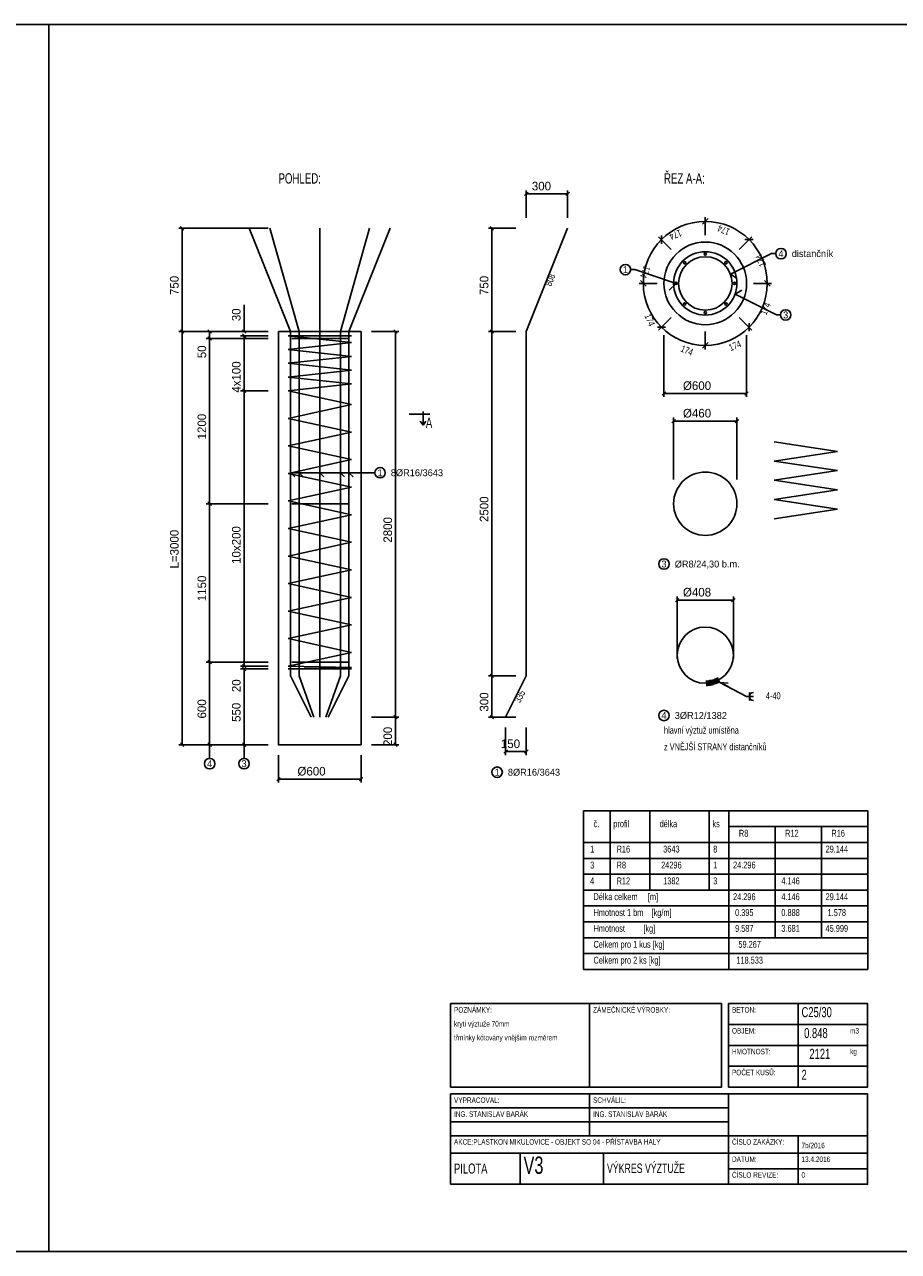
# Model space of a CAD drawing. Extents: x -366 to 24834, y -8364 to 546.
# Tile 3 of 4: x 12058 to 18406, y -8364 to 546. Entities that reach past the tile are written whole.
import ezdxf
from ezdxf.enums import TextEntityAlignment as Align

# ---------------------------------------------------------------- set-up
doc = ezdxf.new("R2010")
doc.units = 0
doc.header["$MEASUREMENT"] = 0
for name, color, linetype in [('ARMATURA', 7, 'Continuous'), ('KOTY', 7, 'Continuous'), ('POPIS', 7, 'Continuous'), ('RAZITKO', 7, 'Continuous'), ('TRMINKY', 7, 'Continuous'), ('TVAR', 7, 'Continuous')]:
    doc.layers.add(name, color=color, linetype=linetype)
doc.dimstyles.get("Standard").update_dxf_attribs({"dimscale": 25, "dimtxt": 2.5, "dimasz": 1, "dimexe": 1, "dimexo": 3, "dimgap": 1, "dimtad": 1, "dimdec": 0, "dimzin": 0, "dimdsep": 46, "dimtxsty": 'Standard', "dimblk": 'OBLIQUE', "dimcen": 1, "dimclrd": 256, "dimclre": 256, "dimclrt": 256, "dimadec": 0, "dimazin": 0, "dimtfac": 1, "dimtdec": 0, "dimtofl": 0, "dimtmove": 0, "dimatfit": 3, "dimldrblk": 'OBLIQUE', "dimfxl": 0, "dimtolj": 1, "dimtzin": 0, "dimlwd": -1, "dimlwe": -1, "dimarcsym": 0})

# ---------------------------------------------------------------- blocks, each defined once
blk = doc.blocks.new('_Oblique')
at = {"color": 0, "linetype": 'ByBlock', "lineweight": -2}
blk.add_line((-0.5, -0.5), (0.5, 0.5), dxfattribs=at)
blk = doc.blocks.new('*D95')
at = {"layer": 'Defpoints', "color": 0, "linetype": 'Continuous'}
for p in [(17207, -3634), (16799, -4134), (17207, -4134)]:
    blk.add_point(p, dxfattribs=at)
at = {"layer": 'KOTY', "linetype": 'Continuous'}
for p, q in [((16799, -4059), (16799, -3609)), ((16799, -3634), (17207, -3634)), ((17207, -4059), (17207, -3609))]:
    blk.add_line(p, q, dxfattribs=at)
at = {"layer": 'KOTY', "linetype": 'Continuous', "xscale": 25, "yscale": 25, "zscale": 25, "rotation": 180}
blk.add_blockref('_Oblique', (16799, -3634), dxfattribs=at)
at = {"layer": 'KOTY', "linetype": 'Continuous', "xscale": 25, "yscale": 25, "zscale": 25}
blk.add_blockref('_Oblique', (17207, -3634), dxfattribs=at)
at = {"layer": 'KOTY', "linetype": 'Continuous', "insert": (16943, -3577.75), "char_height": 62.5, "attachment_point": 5}
blk.add_mtext('\\A1;{%%C408}', dxfattribs=at)
blk = doc.blocks.new('*D96')
at = {"layer": 'Defpoints', "color": 0, "linetype": 'Continuous'}
for p in [(13903, -1684), (13403, -1734), (13903, -1734)]:
    blk.add_point(p, dxfattribs=at)
at = {"layer": 'KOTY', "linetype": 'Continuous'}
for p, q in [((13828, -1684), (13378, -1684)), ((13403, -1684), (13403, -1734)), ((13828, -1734), (13378, -1734)), ((13403, -1734), (13403, -1902.75))]:
    blk.add_line(p, q, dxfattribs=at)
at = {"layer": 'KOTY', "linetype": 'Continuous', "xscale": 25, "yscale": 25, "zscale": 25}
for p, rotation in [((13403, -1684), 90), ((13403, -1734), 270)]:
    blk.add_blockref('_Oblique', p, dxfattribs=dict(at, rotation=rotation))
at = {"layer": 'KOTY', "linetype": 'Continuous', "insert": (13346.75, -1830.875), "char_height": 62.5, "attachment_point": 5, "rotation": 90}
blk.add_mtext('\\A1;{50}', dxfattribs=at)
blk = doc.blocks.new('*D97')
at = {"layer": 'Defpoints', "color": 0, "linetype": 'Continuous'}
for p in [(13903, -1734), (13403, -2934), (13903, -2934)]:
    blk.add_point(p, dxfattribs=at)
at = {"layer": 'KOTY', "linetype": 'Continuous'}
for p, q in [((13828, -1734), (13378, -1734)), ((13403, -1734), (13403, -2934)), ((13828, -2934), (13378, -2934))]:
    blk.add_line(p, q, dxfattribs=at)
at = {"layer": 'KOTY', "linetype": 'Continuous', "xscale": 25, "yscale": 25, "zscale": 25}
for p, rotation in [((13403, -1734), 90), ((13403, -2934), 270)]:
    blk.add_blockref('_Oblique', p, dxfattribs=dict(at, rotation=rotation))
at = {"layer": 'KOTY', "linetype": 'Continuous', "insert": (13346.75, -2374), "char_height": 62.5, "attachment_point": 5, "rotation": 90}
blk.add_mtext('\\A1;{1200}', dxfattribs=at)
blk = doc.blocks.new('*D98')
at = {"layer": 'Defpoints', "color": 0, "linetype": 'Continuous'}
for p in [(13903, -2934), (13403, -4084), (13903, -4084)]:
    blk.add_point(p, dxfattribs=at)
at = {"layer": 'KOTY', "linetype": 'Continuous'}
for p, q in [((13828, -2934), (13378, -2934)), ((13403, -2934), (13403, -4084)), ((13828, -4084), (13378, -4084))]:
    blk.add_line(p, q, dxfattribs=at)
at = {"layer": 'KOTY', "linetype": 'Continuous', "xscale": 25, "yscale": 25, "zscale": 25}
for p, rotation in [((13403, -2934), 90), ((13403, -4084), 270)]:
    blk.add_blockref('_Oblique', p, dxfattribs=dict(at, rotation=rotation))
at = {"layer": 'KOTY', "linetype": 'Continuous', "insert": (13346.75, -3549), "char_height": 62.5, "attachment_point": 5, "rotation": 90}
blk.add_mtext('\\A1;{1150}', dxfattribs=at)
blk = doc.blocks.new('*D99')
at = {"layer": 'Defpoints', "color": 0, "linetype": 'Continuous'}
for p in [(13903, -4084), (13403, -4684), (13903, -4684)]:
    blk.add_point(p, dxfattribs=at)
at = {"layer": 'KOTY', "linetype": 'Continuous'}
for p, q in [((13828, -4084), (13378, -4084)), ((13403, -4084), (13403, -4684)), ((13828, -4684), (13378, -4684))]:
    blk.add_line(p, q, dxfattribs=at)
at = {"layer": 'KOTY', "linetype": 'Continuous', "xscale": 25, "yscale": 25, "zscale": 25}
for p, rotation in [((13403, -4084), 90), ((13403, -4684), 270)]:
    blk.add_blockref('_Oblique', p, dxfattribs=dict(at, rotation=rotation))
at = {"layer": 'KOTY', "linetype": 'Continuous', "insert": (13346.75, -4424), "char_height": 62.5, "attachment_point": 5, "rotation": 90}
blk.add_mtext('\\A1;{600}', dxfattribs=at)
blk = doc.blocks.new('*D100')
at = {"layer": 'Defpoints', "color": 0, "linetype": 'Continuous'}
for p in [(17233, -2334), (16773, -2834), (17233, -2834)]:
    blk.add_point(p, dxfattribs=at)
at = {"layer": 'KOTY', "linetype": 'Continuous'}
for p, q in [((16773, -2759), (16773, -2309)), ((17233, -2759), (17233, -2309)), ((16773, -2334), (17233, -2334))]:
    blk.add_line(p, q, dxfattribs=at)
at = {"layer": 'KOTY', "linetype": 'Continuous', "xscale": 25, "yscale": 25, "zscale": 25, "rotation": 180}
blk.add_blockref('_Oblique', (16773, -2334), dxfattribs=at)
at = {"layer": 'KOTY', "linetype": 'Continuous', "xscale": 25, "yscale": 25, "zscale": 25}
blk.add_blockref('_Oblique', (17233, -2334), dxfattribs=at)
at = {"layer": 'KOTY', "linetype": 'Continuous', "insert": (16943, -2277.75), "char_height": 62.5, "attachment_point": 5}
blk.add_mtext('\\A1;{%%C460}', dxfattribs=at)
blk = doc.blocks.new('*D101')
at = {"layer": 'Defpoints', "color": 0, "linetype": 'Continuous'}
for p in [(16703, -1634), (17303, -1634), (17303, -2134)]:
    blk.add_point(p, dxfattribs=at)
at = {"layer": 'KOTY', "linetype": 'Continuous'}
for p, q in [((16703, -1709), (16703, -2159)), ((17303, -1709), (17303, -2159)), ((16703, -2134), (17303, -2134))]:
    blk.add_line(p, q, dxfattribs=at)
at = {"layer": 'KOTY', "linetype": 'Continuous', "xscale": 25, "yscale": 25, "zscale": 25, "rotation": 180}
blk.add_blockref('_Oblique', (16703, -2134), dxfattribs=at)
at = {"layer": 'KOTY', "linetype": 'Continuous', "xscale": 25, "yscale": 25, "zscale": 25}
blk.add_blockref('_Oblique', (17303, -2134), dxfattribs=at)
at = {"layer": 'KOTY', "linetype": 'Continuous', "insert": (16943, -2077.75), "char_height": 62.5, "attachment_point": 5}
blk.add_mtext('\\A1;{%%C600}', dxfattribs=at)
blk = doc.blocks.new('*D102')
at = {"layer": 'Defpoints', "color": 0, "linetype": 'Continuous'}
for p in [(15553, -4484), (15703, -4484), (15703, -4734)]:
    blk.add_point(p, dxfattribs=at)
at = {"layer": 'KOTY', "linetype": 'Continuous'}
for p, q in [((15553, -4559), (15553, -4759)), ((15703, -4559), (15703, -4759)), ((15553, -4734), (15703, -4734))]:
    blk.add_line(p, q, dxfattribs=at)
at = {"layer": 'KOTY', "linetype": 'Continuous', "xscale": 25, "yscale": 25, "zscale": 25, "rotation": 180}
blk.add_blockref('_Oblique', (15553, -4734), dxfattribs=at)
at = {"layer": 'KOTY', "linetype": 'Continuous', "xscale": 25, "yscale": 25, "zscale": 25}
blk.add_blockref('_Oblique', (15703, -4734), dxfattribs=at)
at = {"layer": 'KOTY', "linetype": 'Continuous', "insert": (15588, -4677.75), "char_height": 62.5, "attachment_point": 5}
blk.add_mtext('\\A1;{150}', dxfattribs=at)
blk = doc.blocks.new('*D103')
at = {"layer": 'Defpoints', "color": 0, "linetype": 'Continuous'}
for p in [(16003, -684), (15703, -934), (16003, -934)]:
    blk.add_point(p, dxfattribs=at)
at = {"layer": 'KOTY', "linetype": 'Continuous'}
for p, q in [((15703, -859), (15703, -659)), ((15703, -684), (16003, -684)), ((16003, -859), (16003, -659))]:
    blk.add_line(p, q, dxfattribs=at)
at = {"layer": 'KOTY', "linetype": 'Continuous', "xscale": 25, "yscale": 25, "zscale": 25, "rotation": 180}
blk.add_blockref('_Oblique', (15703, -684), dxfattribs=at)
at = {"layer": 'KOTY', "linetype": 'Continuous', "xscale": 25, "yscale": 25, "zscale": 25}
blk.add_blockref('_Oblique', (16003, -684), dxfattribs=at)
at = {"layer": 'KOTY', "linetype": 'Continuous', "insert": (15813, -627.75), "char_height": 62.5, "attachment_point": 5}
blk.add_mtext('\\A1;{300}', dxfattribs=at)
blk = doc.blocks.new('*D104')
at = {"layer": 'Defpoints', "color": 0, "linetype": 'Continuous'}
for p in [(15703, -934), (15453, -1684), (15703, -1684)]:
    blk.add_point(p, dxfattribs=at)
at = {"layer": 'KOTY', "linetype": 'Continuous'}
for p, q in [((15628, -934), (15428, -934)), ((15453, -934), (15453, -1684)), ((15628, -1684), (15428, -1684))]:
    blk.add_line(p, q, dxfattribs=at)
at = {"layer": 'KOTY', "linetype": 'Continuous', "xscale": 25, "yscale": 25, "zscale": 25}
for p, rotation in [((15453, -934), 90), ((15453, -1684), 270)]:
    blk.add_blockref('_Oblique', p, dxfattribs=dict(at, rotation=rotation))
at = {"layer": 'KOTY', "linetype": 'Continuous', "insert": (15396.75, -1349), "char_height": 62.5, "attachment_point": 5, "rotation": 90}
blk.add_mtext('\\A1;{750}', dxfattribs=at)
blk = doc.blocks.new('*D105')
at = {"layer": 'Defpoints', "color": 0, "linetype": 'Continuous'}
for p in [(15703, -1684), (15453, -4184), (15703, -4184)]:
    blk.add_point(p, dxfattribs=at)
at = {"layer": 'KOTY', "linetype": 'Continuous'}
for p, q in [((15628, -1684), (15428, -1684)), ((15453, -1684), (15453, -4184)), ((15628, -4184), (15428, -4184))]:
    blk.add_line(p, q, dxfattribs=at)
at = {"layer": 'KOTY', "linetype": 'Continuous', "xscale": 25, "yscale": 25, "zscale": 25}
for p, rotation in [((15453, -1684), 90), ((15453, -4184), 270)]:
    blk.add_blockref('_Oblique', p, dxfattribs=dict(at, rotation=rotation))
at = {"layer": 'KOTY', "linetype": 'Continuous', "insert": (15396.75, -2974), "char_height": 62.5, "attachment_point": 5, "rotation": 90}
blk.add_mtext('\\A1;{2500}', dxfattribs=at)
blk = doc.blocks.new('*D106')
at = {"layer": 'Defpoints', "color": 0, "linetype": 'Continuous'}
for p in [(15703, -4184), (15453, -4484), (15703, -4484)]:
    blk.add_point(p, dxfattribs=at)
at = {"layer": 'KOTY', "linetype": 'Continuous'}
for p, q in [((15628, -4184), (15428, -4184)), ((15453, -4184), (15453, -4484)), ((15628, -4484), (15428, -4484))]:
    blk.add_line(p, q, dxfattribs=at)
at = {"layer": 'KOTY', "linetype": 'Continuous', "xscale": 25, "yscale": 25, "zscale": 25}
for p, rotation in [((15453, -4184), 90), ((15453, -4484), 270)]:
    blk.add_blockref('_Oblique', p, dxfattribs=dict(at, rotation=rotation))
at = {"layer": 'KOTY', "linetype": 'Continuous', "insert": (15396.75, -4374), "char_height": 62.5, "attachment_point": 5, "rotation": 90}
blk.add_mtext('\\A1;{300}', dxfattribs=at)
blk = doc.blocks.new('*D107')
at = {"layer": 'Defpoints', "color": 0, "linetype": 'Continuous'}
for p in [(13903, -1684), (13653, -1714), (13903, -1714)]:
    blk.add_point(p, dxfattribs=at)
at = {"layer": 'KOTY', "linetype": 'Continuous'}
for p, q in [((13653, -1684), (13653, -1490.25)), ((13828, -1684), (13628, -1684)), ((13828, -1714), (13628, -1714)), ((13653, -1714), (13653, -1739))]:
    blk.add_line(p, q, dxfattribs=at)
at = {"layer": 'KOTY', "linetype": 'Continuous', "xscale": 25, "yscale": 25, "zscale": 25}
for p, rotation in [((13653, -1684), 270), ((13653, -1714), 90)]:
    blk.add_blockref('_Oblique', p, dxfattribs=dict(at, rotation=rotation))
at = {"layer": 'KOTY', "linetype": 'Continuous', "insert": (13596.75, -1562.125), "char_height": 62.5, "attachment_point": 5, "rotation": 90}
blk.add_mtext('\\A1;{30}', dxfattribs=at)
blk = doc.blocks.new('*D108')
at = {"layer": 'Defpoints', "color": 0, "linetype": 'Continuous'}
for p in [(13903, -1714), (13653, -2114), (13903, -2114)]:
    blk.add_point(p, dxfattribs=at)
at = {"layer": 'KOTY', "linetype": 'Continuous'}
for p, q in [((13828, -1714), (13628, -1714)), ((13653, -1714), (13653, -2114)), ((13828, -2114), (13628, -2114))]:
    blk.add_line(p, q, dxfattribs=at)
at = {"layer": 'KOTY', "linetype": 'Continuous', "xscale": 25, "yscale": 25, "zscale": 25}
for p, rotation in [((13653, -1714), 90), ((13653, -2114), 270)]:
    blk.add_blockref('_Oblique', p, dxfattribs=dict(at, rotation=rotation))
at = {"layer": 'KOTY', "linetype": 'Continuous', "insert": (13596.75, -2014), "char_height": 62.5, "attachment_point": 5, "rotation": 90}
blk.add_mtext('\\A1;{4x100}', dxfattribs=at)
blk = doc.blocks.new('*D109')
at = {"layer": 'Defpoints', "color": 0, "linetype": 'Continuous'}
for p in [(13903, -2114), (13653, -4114), (13903, -4114)]:
    blk.add_point(p, dxfattribs=at)
at = {"layer": 'KOTY', "linetype": 'Continuous'}
for p, q in [((13828, -2114), (13628, -2114)), ((13653, -2114), (13653, -4114)), ((13828, -4114), (13628, -4114))]:
    blk.add_line(p, q, dxfattribs=at)
at = {"layer": 'KOTY', "linetype": 'Continuous', "xscale": 25, "yscale": 25, "zscale": 25}
for p, rotation in [((13653, -2114), 90), ((13653, -4114), 270)]:
    blk.add_blockref('_Oblique', p, dxfattribs=dict(at, rotation=rotation))
at = {"layer": 'KOTY', "linetype": 'Continuous', "insert": (13596.75, -3234), "char_height": 62.5, "attachment_point": 5, "rotation": 90}
blk.add_mtext('\\A1;{10x200}', dxfattribs=at)
blk = doc.blocks.new('*D110')
at = {"layer": 'Defpoints', "color": 0, "linetype": 'Continuous'}
for p in [(13653, -4134), (13903, -4114), (13903, -4134)]:
    blk.add_point(p, dxfattribs=at)
at = {"layer": 'KOTY', "linetype": 'Continuous'}
for p, q in [((13653, -4114), (13653, -4089)), ((13828, -4114), (13628, -4114)), ((13828, -4134), (13628, -4134)), ((13653, -4134), (13653, -4327.75))]:
    blk.add_line(p, q, dxfattribs=at)
at = {"layer": 'KOTY', "linetype": 'Continuous', "xscale": 25, "yscale": 25, "zscale": 25}
for p, rotation in [((13653, -4114), 270), ((13653, -4134), 90)]:
    blk.add_blockref('_Oblique', p, dxfattribs=dict(at, rotation=rotation))
at = {"layer": 'KOTY', "linetype": 'Continuous', "insert": (13596.75, -4255.875), "char_height": 62.5, "attachment_point": 5, "rotation": 90}
blk.add_mtext('\\A1;{20}', dxfattribs=at)
blk = doc.blocks.new('*D111')
at = {"layer": 'Defpoints', "color": 0, "linetype": 'Continuous'}
for p in [(13903, -4134), (13653, -4684), (13903, -4684)]:
    blk.add_point(p, dxfattribs=at)
at = {"layer": 'KOTY', "linetype": 'Continuous'}
for p, q in [((13828, -4134), (13628, -4134)), ((13653, -4134), (13653, -4684)), ((13828, -4684), (13628, -4684))]:
    blk.add_line(p, q, dxfattribs=at)
at = {"layer": 'KOTY', "linetype": 'Continuous', "xscale": 25, "yscale": 25, "zscale": 25}
for p, rotation in [((13653, -4134), 90), ((13653, -4684), 270)]:
    blk.add_blockref('_Oblique', p, dxfattribs=dict(at, rotation=rotation))
at = {"layer": 'KOTY', "linetype": 'Continuous', "insert": (13596.75, -4449), "char_height": 62.5, "attachment_point": 5, "rotation": 90}
blk.add_mtext('\\A1;{550}', dxfattribs=at)
blk = doc.blocks.new('*D112')
at = {"layer": 'Defpoints', "color": 0, "linetype": 'Continuous'}
for p in [(13903, -1684), (13203, -4684), (13903, -4684)]:
    blk.add_point(p, dxfattribs=at)
at = {"layer": 'KOTY', "linetype": 'Continuous'}
for p, q in [((13828, -1684), (13178, -1684)), ((13203, -1684), (13203, -4684)), ((13828, -4684), (13178, -4684))]:
    blk.add_line(p, q, dxfattribs=at)
at = {"layer": 'KOTY', "linetype": 'Continuous', "xscale": 25, "yscale": 25, "zscale": 25}
for p, rotation in [((13203, -1684), 90), ((13203, -4684), 270)]:
    blk.add_blockref('_Oblique', p, dxfattribs=dict(at, rotation=rotation))
at = {"layer": 'KOTY', "linetype": 'Continuous', "insert": (13146.75, -3264), "char_height": 62.5, "attachment_point": 5, "rotation": 90}
blk.add_mtext('\\A1;{L=3000}', dxfattribs=at)
blk = doc.blocks.new('*D113')
at = {"layer": 'Defpoints', "color": 0, "linetype": 'Continuous'}
for p in [(13903, -934), (13203, -1684), (13903, -1684)]:
    blk.add_point(p, dxfattribs=at)
at = {"layer": 'KOTY', "linetype": 'Continuous'}
for p, q in [((13828, -934), (13178, -934)), ((13203, -934), (13203, -1684)), ((13828, -1684), (13178, -1684))]:
    blk.add_line(p, q, dxfattribs=at)
at = {"layer": 'KOTY', "linetype": 'Continuous', "xscale": 25, "yscale": 25, "zscale": 25}
for p, rotation in [((13203, -934), 90), ((13203, -1684), 270)]:
    blk.add_blockref('_Oblique', p, dxfattribs=dict(at, rotation=rotation))
at = {"layer": 'KOTY', "linetype": 'Continuous', "insert": (13146.75, -1349), "char_height": 62.5, "attachment_point": 5, "rotation": 90}
blk.add_mtext('\\A1;{750}', dxfattribs=at)
blk = doc.blocks.new('*D114')
at = {"layer": 'Defpoints', "color": 0, "linetype": 'Continuous'}
for p in [(13903, -4684), (14503, -4684), (14503, -4934)]:
    blk.add_point(p, dxfattribs=at)
at = {"layer": 'KOTY', "linetype": 'Continuous'}
for p, q in [((13903, -4759), (13903, -4959)), ((14503, -4759), (14503, -4959)), ((13903, -4934), (14503, -4934))]:
    blk.add_line(p, q, dxfattribs=at)
at = {"layer": 'KOTY', "linetype": 'Continuous', "xscale": 25, "yscale": 25, "zscale": 25, "rotation": 180}
blk.add_blockref('_Oblique', (13903, -4934), dxfattribs=at)
at = {"layer": 'KOTY', "linetype": 'Continuous', "xscale": 25, "yscale": 25, "zscale": 25}
blk.add_blockref('_Oblique', (14503, -4934), dxfattribs=at)
at = {"layer": 'KOTY', "linetype": 'Continuous', "insert": (14143, -4877.75), "char_height": 62.5, "attachment_point": 5}
blk.add_mtext('\\A1;{%%c600}', dxfattribs=at)
blk = doc.blocks.new('*D115')
at = {"layer": 'Defpoints', "color": 0, "linetype": 'Continuous'}
for p in [(14503, -1684), (14503, -4484), (14753, -4484)]:
    blk.add_point(p, dxfattribs=at)
at = {"layer": 'KOTY', "linetype": 'Continuous'}
for p, q in [((14578, -1684), (14778, -1684)), ((14753, -1684), (14753, -4484)), ((14578, -4484), (14778, -4484))]:
    blk.add_line(p, q, dxfattribs=at)
at = {"layer": 'KOTY', "linetype": 'Continuous', "xscale": 25, "yscale": 25, "zscale": 25}
for p, rotation in [((14753, -1684), 90), ((14753, -4484), 270)]:
    blk.add_blockref('_Oblique', p, dxfattribs=dict(at, rotation=rotation))
at = {"layer": 'KOTY', "linetype": 'Continuous', "insert": (14696.75, -3124), "char_height": 62.5, "attachment_point": 5, "rotation": 90}
blk.add_mtext('\\A1;{2800}', dxfattribs=at)
blk = doc.blocks.new('*D116')
at = {"layer": 'Defpoints', "color": 0, "linetype": 'Continuous'}
for p in [(14503, -4484), (14503, -4684), (14753, -4684)]:
    blk.add_point(p, dxfattribs=at)
at = {"layer": 'KOTY', "linetype": 'Continuous'}
for p, q in [((14578, -4484), (14778, -4484)), ((14753, -4484), (14753, -4684)), ((14578, -4684), (14778, -4684))]:
    blk.add_line(p, q, dxfattribs=at)
at = {"layer": 'KOTY', "linetype": 'Continuous', "xscale": 25, "yscale": 25, "zscale": 25}
for p, rotation in [((14753, -4484), 90), ((14753, -4684), 270)]:
    blk.add_blockref('_Oblique', p, dxfattribs=dict(at, rotation=rotation))
at = {"layer": 'KOTY', "linetype": 'Continuous', "insert": (14696.75, -4624), "char_height": 62.5, "attachment_point": 5, "rotation": 90}
blk.add_mtext('\\A1;{200}', dxfattribs=at)

msp = doc.modelspace()

# ---------------------------------------------------------------- linework, layer by layer
for points in [[(5933.8, -8364.2), (12233.8, -8364.2), (12233.8, 545.8), (5933.8, 545.8), (5933.8, -8364.2)], [(12233.8, -8364.2), (18533.8, -8364.2), (18533.8, 545.8), (12233.8, 545.8), (12233.8, -8364.2)]]:
    msp.add_lwpolyline(points)
at = {"layer": 'ARMATURA', "color": 1, "linetype": 'Continuous'}
for p, q in [((13691, -934), (13991, -1684)), ((13841, -934), (14053, -1684)), ((13841, -934), (14053, -1684)), ((14203, -934), (14203, -1684)), ((14203, -934), (14203, -1684)), ((14565, -934), (14353, -1684)), ((14565, -934), (14353, -1684)), ((14715, -934), (14415, -1684)), ((16003, -934), (15703, -1684)), ((13991, -1684), (13991, -4184)), ((14053, -1684), (14053, -4184)), ((14053, -1684), (14053, -4184)), ((14203, -1684), (14203, -4184)), ((14203, -1684), (14203, -4184)), ((14353, -1684), (14353, -4184)), ((14353, -1684), (14353, -4184)), ((14415, -1684), (14415, -4184)), ((15703, -1684), (15703, -4184)), ((13991, -4184), (14141, -4484)), ((14053, -4184), (14159, -4484)), ((14053, -4184), (14159, -4484)), ((14203, -4184), (14203, -4484)), ((14203, -4184), (14203, -4484)), ((14353, -4184), (14247, -4484)), ((14353, -4184), (14247, -4484)), ((14415, -4184), (14265, -4484)), ((15703, -4184), (15553, -4484))]:
    msp.add_line(p, q, dxfattribs=at)
at = {"layer": 'ARMATURA', "color": 4, "linetype": 'Continuous'}
for p, q in [((16491, -1234), (16461, -1234)), ((16791, -1334), (16491, -1234)), ((16741, -1384), (16791, -1334))]:
    msp.add_line(p, q, dxfattribs=at)
at = {"layer": 'ARMATURA', "color": 1, "linetype": 'Continuous'}
for centre, radius in [((17003, -1334), 230), ((17003, -1122), 8), ((16853, -1184), 8), ((17153, -1184), 8), ((16791, -1334), 8), ((17215, -1334), 8), ((16853, -1484), 8), ((17153, -1484), 8), ((17003, -1546), 8)]:
    msp.add_circle(centre, radius, dxfattribs=at)
at = {"layer": 'ARMATURA', "color": 4, "linetype": 'Continuous'}
msp.add_circle((16423, -1234), 38, dxfattribs=at)
at = {"layer": 'KOTY', "color": 4, "linetype": 'Continuous'}
for p, q in [((17024, -863), (16982, -905)), ((17003, -984), (17003, -854)), ((16756, -1087), (16664, -995)), ((16685, -986), (16685, -1046)), ((17250, -1087), (17342, -995)), ((17351, -1016), (17291, -1016)), ((16653, -1334), (16523, -1334)), ((16532, -1313), (16574, -1355)), ((17353, -1334), (17483, -1334)), ((17474, -1355), (17432, -1313)), ((16756, -1581), (16664, -1673)), ((17250, -1581), (17342, -1673)), ((16655, -1652), (16715, -1652)), ((17003, -1684), (17003, -1814)), ((17321, -1682), (17321, -1622)), ((16982, -1805), (17024, -1763)), ((13403, -4684), (13403, -4784)), ((13653, -4684), (13653, -4784))]:
    msp.add_line(p, q, dxfattribs=at)
for centre, radius in [((17003, -1334), 450), ((13403, -4822), 38), ((13653, -4822), 38), ((15491, -4884), 38)]:
    msp.add_circle(centre, radius, dxfattribs=at)
at = {"layer": 'POPIS', "color": 4, "linetype": 'Continuous'}
for p, q in [((17185, -1268), (17485, -1118)), ((17485, -1118), (17515, -1118)), ((17235, -1298), (17185, -1268)), ((17269, -1383), (17219, -1413)), ((17219, -1413), (17519, -1563)), ((17519, -1563), (17549, -1563)), ((13991, -2709), (14603, -2709)), ((13991, -2709), (14021, -2739)), ((14053, -2709), (14603, -2709)), ((14053, -2709), (14083, -2739)), ((14053, -2709), (14603, -2709)), ((14053, -2709), (14083, -2739)), ((14203, -2709), (14603, -2709)), ((14203, -2709), (14233, -2739)), ((14203, -2709), (14603, -2709)), ((14203, -2709), (14233, -2739)), ((14353, -2709), (14603, -2709)), ((14353, -2709), (14383, -2739)), ((14353, -2709), (14603, -2709)), ((14353, -2709), (14383, -2739)), ((14415, -2709), (14603, -2709)), ((14415, -2709), (14445, -2739)), ((17012, -4218), (17014, -4258)), ((17021, -4217), (17025, -4257)), ((17030, -4216), (17036, -4256)), ((17039, -4214), (17047, -4254)), ((17048, -4213), (17057, -4251)), ((17056, -4210), (17068, -4248)), ((17065, -4207), (17078, -4245)), ((17073, -4204), (17089, -4241)), ((17082, -4200), (17099, -4237)), ((17090, -4196), (17108, -4232)), ((17108, -4232), (17303, -4334)), ((17108, -4232), (17168, -4262)), ((17108, -4232), (17168, -4237)), ((17303, -4334), (17353, -4334)), ((17323, -4304), (17323, -4364))]:
    msp.add_line(p, q, dxfattribs=at)
at = {"layer": 'POPIS', "color": 1, "linetype": 'Continuous'}
for p, q in [((14853, -2284), (15003, -2284)), ((14953, -2264), (14953, -2364)), ((14933, -2334), (14953, -2364)), ((14953, -2364), (14973, -2334))]:
    msp.add_line(p, q, dxfattribs=at)
at = {"layer": 'POPIS', "color": 4, "linetype": 'Continuous'}
for centre in [(17553, -1118), (17587, -1563), (14641, -2709), (16703, -3372), (16703, -4472)]:
    msp.add_circle(centre, 38, dxfattribs=at)
msp.add_arc((17353, -4334), 30, 90, 270, dxfattribs=at)
at = {"layer": 'RAZITKO', "color": 4, "linetype": 'Continuous'}
for p, q in [((16311, -5164), (16311, -5740)), ((16599, -5164), (16599, -5740)), ((17031, -5164), (17031, -5740)), ((17175, -5279), (17175, -6086)), ((17511, -5279), (17511, -6086)), ((17847, -5279), (17847, -6086)), ((18183, -5279), (18183, -6086)), ((16119, -5394), (18183, -5394)), ((16119, -5510), (18183, -5510)), ((16119, -5625), (18183, -5625)), ((16119, -5740), (18183, -5740)), ((16119, -5855), (18183, -5855)), ((16119, -5970), (18183, -5970)), ((16119, -6086), (18183, -6086)), ((16119, -6201), (18183, -6201))]:
    msp.add_line(p, q, dxfattribs=at)
at = {"layer": 'RAZITKO', "color": 2, "linetype": 'Continuous'}
for p, q in [((17175, -5164), (17175, -5394)), ((17175, -5279), (18183, -5279)), ((17847, -5279), (17847, -5394)), ((16162.9, -7523.6), (16162.9, -7220.6)), ((15152.9, -7321.6), (17171.9, -7321.6)), ((15152.9, -7422.6), (17171.9, -7422.6)), ((17676.9, -7876.6), (17676.9, -7523.6)), ((17171.9, -7649.6), (18181.9, -7649.6)), ((17171.9, -7763.6), (18181.9, -7763.6))]:
    msp.add_line(p, q, dxfattribs=at)
for points in [[(16119, -5164), (18183, -5164), (18183, -6316), (16119, -6316), (16119, -5164)], [(17175, -5394), (18183, -5394), (18183, -5740), (17175, -5740), (17175, -5394)]]:
    msp.add_lwpolyline(points, dxfattribs=at)
at = {"layer": 'RAZITKO', "color": 1, "linetype": 'Continuous'}
for points in [[(16119, -5394), (17175, -5394), (17175, -5740), (16119, -5740), (16119, -5394)], [(17175, -6086), (18183, -6086), (18183, -6316), (17175, -6316), (17175, -6086)], [(18183, -6086), (18183, -6086), (18183, -6316), (18183, -6316), (18183, -6086)], [(17175, -6201), (18183, -6201), (18183, -6201), (17175, -6201), (17175, -6201)], [(18183, -6201), (18183, -6201), (18183, -6201), (18183, -6201), (18183, -6201)], [(15152.9, -7170.6), (16162.9, -7170.6), (16162.9, -6564.6), (15152.9, -6564.6), (15152.9, -7170.6)], [(15152.9, -7170.6), (17121.9, -7170.6), (17121.9, -6564.6), (15152.9, -6564.6), (15152.9, -7170.6)], [(17171.9, -7170.6), (18181.9, -7170.6), (18181.9, -6564.6), (17171.9, -6564.6), (17171.9, -7170.6)], [(17171.9, -7170.6), (17676.9, -7170.6), (17676.9, -6564.6), (17171.9, -6564.6), (17171.9, -7170.6)], [(17676.9, -7170.6), (18181.9, -7170.6), (18181.9, -6564.6), (17676.9, -6564.6), (17676.9, -7170.6)], [(17171.9, -6867.6), (18181.9, -6867.6), (18181.9, -6715.6), (17171.9, -6715.6), (17171.9, -6867.6)], [(17171.9, -7018.6), (18181.9, -7018.6), (18181.9, -6867.6), (17171.9, -6867.6), (17171.9, -7018.6)], [(17171.9, -7170.6), (18181.9, -7170.6), (18181.9, -7018.6), (17171.9, -7018.6), (17171.9, -7170.6)], [(15152.9, -7876.6), (18181.9, -7876.6), (18181.9, -7220.6), (15152.9, -7220.6), (15152.9, -7876.6)], [(17171.9, -7523.6), (18181.9, -7523.6), (18181.9, -7220.6), (17171.9, -7220.6), (17171.9, -7523.6)], [(15152.9, -7876.6), (18181.9, -7876.6), (18181.9, -7523.6), (15152.9, -7523.6), (15152.9, -7876.6)], [(15152.9, -7876.6), (17171.9, -7876.6), (17171.9, -7523.6), (15152.9, -7523.6), (15152.9, -7876.6)], [(15152.9, -7876.6), (15657.9, -7876.6), (15657.9, -7649.6), (15152.9, -7649.6), (15152.9, -7876.6)], [(15657.9, -7876.6), (16262.9, -7876.6), (16262.9, -7649.6), (15657.9, -7649.6), (15657.9, -7876.6)], [(16262.9, -7876.6), (17171.9, -7876.6), (17171.9, -7649.6), (16262.9, -7649.6), (16262.9, -7876.6)]]:
    msp.add_lwpolyline(points, dxfattribs=at)
at = {"layer": 'TRMINKY', "color": 1, "linetype": 'Continuous'}
for p, q in [((13973, -1714), (14433, -1764)), ((14433, -1714), (13973, -1714)), ((13973, -1714), (14433, -1714)), ((14433, -1764), (13973, -1814)), ((13999, -1734), (14407, -1734)), ((13973, -1814), (14433, -1864)), ((14433, -1864), (13973, -1914)), ((13973, -1914), (14433, -1964)), ((14433, -1964), (13973, -2014)), ((13973, -2014), (14433, -2064)), ((14433, -2064), (13973, -2114)), ((13973, -2114), (14433, -2214)), ((14433, -2214), (13973, -2314)), ((13973, -2314), (14433, -2414)), ((14433, -2414), (13973, -2514)), ((17503, -2484), (17963, -2554)), ((13973, -2514), (14433, -2614)), ((17963, -2554), (17503, -2624)), ((14433, -2614), (13973, -2714)), ((17503, -2624), (17963, -2694)), ((13973, -2714), (14433, -2814)), ((17963, -2694), (17503, -2764)), ((14433, -2814), (13973, -2914)), ((17503, -2764), (17963, -2834)), ((17963, -2834), (17503, -2904)), ((13973, -2914), (14433, -3014)), ((13999, -2934), (14407, -2934)), ((17503, -2904), (17963, -2974)), ((14433, -3014), (13973, -3114)), ((17963, -2974), (17503, -3044)), ((13973, -3114), (14433, -3214)), ((14433, -3214), (13973, -3314)), ((13973, -3314), (14433, -3414)), ((14433, -3414), (13973, -3514)), ((13973, -3514), (14433, -3614)), ((14433, -3614), (13973, -3714)), ((13973, -3714), (14433, -3814)), ((14433, -3814), (13973, -3914)), ((13973, -3914), (14433, -4014)), ((14433, -4014), (13973, -4114)), ((13999, -4084), (14407, -4084)), ((13973, -4114), (14433, -4124)), ((14433, -4124), (13973, -4134)), ((13973, -4134), (14433, -4134))]:
    msp.add_line(p, q, dxfattribs=at)
for centre, radius in [((17003, -1334), 194), ((17003, -2934), 230), ((17003, -4034), 204)]:
    msp.add_circle(centre, radius, dxfattribs=at)
at = {"layer": 'TVAR', "color": 4, "linetype": 'Continuous'}
msp.add_lwpolyline([(13903, -1684), (14503, -1684), (14503, -4684), (13903, -4684), (13903, -1684)], dxfattribs=at)
msp.add_circle((17003, -1334), 300, dxfattribs=at)

# ---------------------------------------------------------------- texts
at = {"layer": 'ARMATURA', "color": 4}
msp.add_text('1', height=50, dxfattribs=at).set_placement((16423, -1234), align=Align.MIDDLE_CENTER)
at = {"layer": 'KOTY', "color": 7, "width": 0.7}
for s, rotation, p in [('174', 202.5, (16819, -941)), ('174', 157.5, (17187, -941)), ('174', 112.5, (17446, -1200)), ('174', 247.5, (16560, -1200)), ('808', 68.2, (15883, -1359)), ('174', 67.5, (17446, -1568)), ('174', 292.5, (16560, -1568)), ('174', 22.5, (17187, -1827)), ('174', 337.5, (16819, -1827)), ('335', 63.43, (15658, -4384))]:
    msp.add_text(s, height=50, rotation=rotation, dxfattribs=at).set_placement(p)
at = {"layer": 'KOTY', "color": 4}
for s, p in [('4', (13403, -4822)), ('3', (13653, -4822)), ('1', (15491, -4884))]:
    msp.add_text(s, height=50, dxfattribs=at).set_placement(p, align=Align.MIDDLE_CENTER)
msp.add_text('8%%cR16/3643', height=50, dxfattribs=at).set_placement((15569, -4909))
at = {"layer": 'POPIS', "color": 7, "width": 0.7}
for s, height, p in [('POHLED:', 75, (13903, -609)), ('ŘEZ A-A:', 75, (16703, -609)), ('4-40', 50, (17443, -4354)), ('hlavní výztuž umístěna', 50, (16703, -4604)), ('z VNĚJŠÍ STRANY distančníků', 50, (16703, -4724))]:
    msp.add_text(s, height=height, dxfattribs=at).set_placement(p)
at = {"layer": 'POPIS', "color": 4}
for s, p in [('4', (17553, -1118)), ('3', (17587, -1563)), ('1', (14641, -2709)), ('3', (16703, -3372)), ('4', (16703, -4472))]:
    msp.add_text(s, height=50, dxfattribs=at).set_placement(p, align=Align.MIDDLE_CENTER)
for s, p in [('distančník', (17631, -1143)), ('8%%CR16/3643', (14719, -2734)), ('%%CR8/24,30 b.m.', (16781, -3397)), ('3%%CR12/1382', (16781, -4497))]:
    msp.add_text(s, height=50, dxfattribs=at).set_placement(p)
at = {"layer": 'POPIS', "color": 7, "width": 0.7}
msp.add_text('A', height=75, dxfattribs=at).set_placement((14973, -2309), align=Align.TOP_LEFT)
at = {"layer": 'RAZITKO', "color": 7, "width": 0.7}
for s, height, p in [('č.', 50, (16191, -5283)), ('profil', 50, (16335, -5283)), ('délka', 50, (16671, -5283)), ('ks', 50, (17055, -5283)), ('R8', 50, (17247, -5352)), ('R12', 50, (17583, -5352)), ('R16', 50, (17919, -5352)), ('1', 50, (16167, -5467)), ('R16', 50, (16359, -5467)), ('     3643', 50, (16623, -5467)), ('  8', 50, (17031, -5467)), ('  29.144', 50, (17847, -5467)), ('3', 50, (16167, -5583)), ('R8', 50, (16359, -5583)), ('    24296', 50, (16623, -5583)), ('  1', 50, (17031, -5583)), ('  24.296', 50, (17175, -5583)), ('4', 50, (16167, -5698)), ('R12', 50, (16359, -5698)), ('     1382', 50, (16623, -5698)), ('  3', 50, (17031, -5698)), ('   4.146', 50, (17511, -5698)), ('Délka celkem     [m]', 50, (16191, -5813)), ('  24.296', 50, (17175, -5813)), ('   4.146', 50, (17511, -5813)), ('  29.144', 50, (17847, -5813)), ('Hmotnost 1 bm    [kg/m]', 50, (16191, -5928)), ('   0.395', 50, (17175, -5928)), ('   0.888', 50, (17511, -5928)), ('   1.578', 50, (17847, -5928)), ('Hmotnost         [kg]', 50, (16191, -6043)), ('   9.587', 50, (17175, -6043)), ('   3.681', 50, (17511, -6043)), ('  45.999', 50, (17847, -6043)), ('Celkem pro 1 kus [kg]', 50, (16191, -6159)), ('   59.267', 50, (17199, -6159)), ('Celkem pro 2 ks [kg]', 50, (16191, -6274)), ('  118.533', 50, (17199, -6274)), ('POZNÁMKY:', 40, (15177.9, -6629.6)), ('ZÁMEČNICKÉ VÝROBKY:', 40, (16187.9, -6629.6)), ('BETON:', 40, (17196.9, -6629.6)), ('C25/30', 73, (17701.9, -6662.6)), ('krytí výztuže 70mm', 40, (15177.9, -6730.6)), ('OBJEM:', 40, (17196.9, -6781.6)), (' 0.848', 73, (17701.9, -6814.6)), ('m3', 40, (18054.9, -6781.6)), ('třmínky kótovány vnějším rozměrem', 40, (15177.9, -6831.6)), ('HMOTNOST:', 40, (17196.9, -6932.6)), ('   2121', 73, (17701.9, -6965.6)), ('kg', 40, (18054.9, -6932.6)), ('POČET KUSŮ:', 40, (17196.9, -7084.6)), ('2', 73, (17701.9, -7117.6)), ('VYPRACOVAL:', 40, (15177.9, -7285.6)), ('SCHVÁLIL:', 40, (16187.9, -7285.6)), ('ING. STANISLAV BARÁK', 40, (15177.9, -7386.6)), ('ING. STANISLAV BARÁK', 40, (16187.9, -7386.6)), ('AKCE:PLASTKON MIKULOVICE - OBJEKT SO 04 - PŘÍSTAVBA HALY', 40, (15177.9, -7588.6)), ('ČÍSLO ZAKÁZKY:', 40, (17196.9, -7588.6)), ('7b/2016', 40, (17701.9, -7614.6)), ('PILOTA', 73, (15177.9, -7798.6)), ('V3', 126, (15682.9, -7800.6)), ('VÝKRES VÝZTUŽE', 68, (16288.9, -7793.6)), ('DATUM:', 40, (17196.9, -7714.6)), ('13.4.2016', 40, (17701.9, -7714.6)), ('ĆÍSLO REVIZE:', 40, (17196.9, -7828.6)), ('0', 40, (17701.9, -7828.6))]:
    msp.add_text(s, height=height, dxfattribs=at).set_placement(p)

# ---------------------------------------------------------------- dimensions: what is measured, and where the dimension line sits
at = {"layer": 'KOTY', "color": 4, "linetype": 'Continuous'}
for base, p1, p2, text, picture, middle in [((16003, -684), (15703, -934), (16003, -934), '{<>}', '*D103', (15813, -684)), ((17303, -2134), (16703, -1634), (17303, -1634), '{%%C<>}', '*D101', (16943, -2134)), ((17233, -2334), (16773, -2834), (17233, -2834), '{%%C<>}', '*D100', (16943, -2334)), ((17207, -3634), (16799, -4134), (17207, -4134), '{%%C<>}', '*D95', (16943, -3634)), ((15703, -4734), (15553, -4484), (15703, -4484), '{<>}', '*D102', (15588, -4734)), ((14503, -4934), (13903, -4684), (14503, -4684), '{%%c<>}', '*D114', (14143, -4934))]:
    dim = msp.add_linear_dim(base=base, p1=p1, p2=p2, text=text, dimstyle='Standard', dxfattribs=at)
    dim.commit()
    dim.dimension.update_dxf_attribs({"geometry": picture, "text_midpoint": middle, "dimtype": 160})
for base, p1, p2, text, picture, middle in [((13203, -1684), (13903, -934), (13903, -1684), '{<>}', '*D113', (13203, -1349)), ((15453, -1684), (15703, -934), (15703, -1684), '{<>}', '*D104', (15453, -1349)), ((13653, -1714), (13903, -1684), (13903, -1714), '{<>}', '*D107', (13653, -1562.1)), ((13203, -4684), (13903, -1684), (13903, -4684), '{L=<>}', '*D112', (13203, -3264)), ((13403, -1734), (13903, -1684), (13903, -1734), '{<>}', '*D96', (13403, -1830.9)), ((14753, -4484), (14503, -1684), (14503, -4484), '{<>}', '*D115', (14753, -3124)), ((15453, -4184), (15703, -1684), (15703, -4184), '{<>}', '*D105', (15453, -2974)), ((13403, -2934), (13903, -1734), (13903, -2934), '{<>}', '*D97', (13403, -2374)), ((13653, -2114), (13903, -1714), (13903, -2114), '{4x100}', '*D108', (13653, -2014)), ((13653, -4114), (13903, -2114), (13903, -4114), '{10x200}', '*D109', (13653, -3234)), ((13403, -4084), (13903, -2934), (13903, -4084), '{<>}', '*D98', (13403, -3549)), ((13403, -4684), (13903, -4084), (13903, -4684), '{<>}', '*D99', (13403, -4424)), ((13653, -4134), (13903, -4114), (13903, -4134), '{<>}', '*D110', (13653, -4255.9)), ((13653, -4684), (13903, -4134), (13903, -4684), '{<>}', '*D111', (13653, -4449)), ((15453, -4484), (15703, -4184), (15703, -4484), '{<>}', '*D106', (15453, -4374)), ((14753, -4684), (14503, -4484), (14503, -4684), '{<>}', '*D116', (14753, -4624))]:
    dim = msp.add_linear_dim(base=base, p1=p1, p2=p2, angle=90, text=text, dimstyle='Standard', dxfattribs=at)
    dim.commit()
    dim.dimension.update_dxf_attribs({"geometry": picture, "text_midpoint": middle, "dimtype": 160})

doc.saveas('drawing.dxf')
